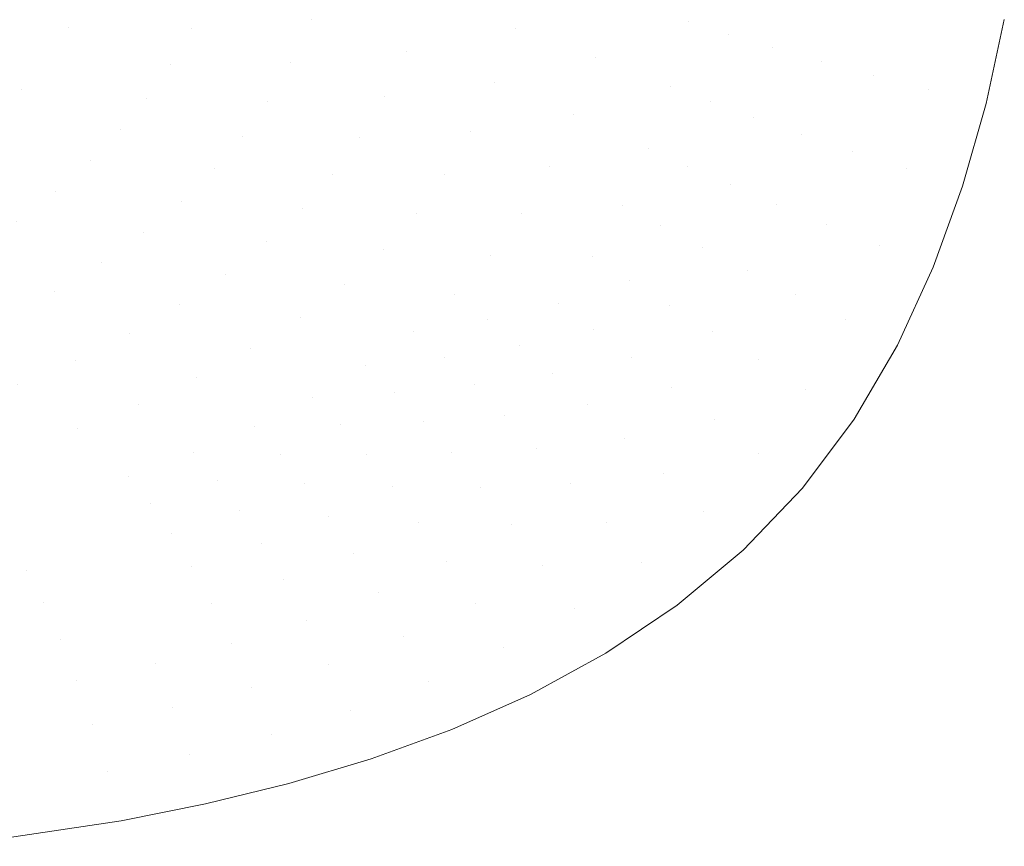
# Model space of a CAD drawing. Header units: centimetres. Extents: x -26.4 to 27.6, y -18.6 to 17.1.
# Tile 254 of 256: x 13.5 to 27.1, y -18.1 to -6.7. Entities that reach past the tile are written whole.
import ezdxf

# ---------------------------------------------------------------- set-up
doc = ezdxf.new("R2010")
doc.units = ezdxf.units.CM
doc.header["$LTSCALE"] = 2.54
doc.layers.add('Lucido design-1', color=7, linetype='Continuous')

# ---------------------------------------------------------------- blocks, each defined once
blk = doc.blocks.new('Gruppo-1')
at = {"color": 5, "linetype": 'Continuous', "lineweight": 9}
for points, invisible_edges in [([(13.179, -5.291, -259.836), (12.67, -6.222, -259.782), (14.129, -6.763, -259.008)], 11), ([(14.129, -6.763, -259.008), (14.676, -5.764, -259.084), (13.179, -5.291, -259.836)], 11), ([(15.846, -6.776, -258.17), (14.676, -5.764, -259.084), (14.129, -6.763, -259.008)], 11), ([(15.846, -6.776, -258.17), (16.127, -6.216, -258.215), (14.676, -5.764, -259.084)], 11), ([(21.699, -6.326, -253.739), (22.746, -6.673, -252.401), (22.947, -5.743, -252.426)], 11), ([(23.504, -5.889, -251.787), (22.947, -5.743, -252.426), (22.746, -6.673, -252.401)], 11), ([(16.127, -6.216, -258.215), (17.514, -6.656, -257.228), (17.782, -6.001, -257.274)], 11), ([(17.782, -6.001, -257.274), (17.514, -6.656, -257.228), (18.827, -7.089, -256.138)], 11), ([(18.827, -7.089, -256.138), (19.106, -6.391, -256.186), (17.782, -6.001, -257.274)], 11), ([(19.106, -6.391, -256.186), (20.335, -6.778, -254.994), (20.582, -5.986, -255.036)], 11), ([(21.699, -6.326, -253.739), (20.582, -5.986, -255.036), (20.335, -6.778, -254.994)], 11), ([(22.746, -6.673, -252.401), (23.301, -6.853, -251.766), (23.504, -5.889, -251.787)], 11), ([(24.117, -6.038, -251.208), (23.504, -5.889, -251.787), (23.301, -6.853, -251.766)], 11), ([(23.301, -6.853, -251.766), (23.909, -7.038, -251.192), (24.117, -6.038, -251.208)], 11), ([(24.796, -6.189, -250.72), (24.117, -6.038, -251.208), (23.909, -7.038, -251.192)], 11), ([(12.67, -6.222, -259.782), (12.078, -7.035, -259.721), (13.488, -7.622, -258.923)], 11), ([(13.488, -7.622, -258.923), (14.129, -6.763, -259.008), (12.67, -6.222, -259.782)], 11), ([(16.127, -6.216, -258.215), (15.846, -6.776, -258.17), (17.218, -7.252, -257.177)], 11), ([(17.218, -7.252, -257.177), (17.514, -6.656, -257.228), (16.127, -6.216, -258.215)], 11), ([(23.909, -7.038, -251.192), (24.58, -7.228, -250.709), (24.796, -6.189, -250.72)], 11), ([(25.533, -6.343, -250.34), (24.796, -6.189, -250.72), (24.58, -7.228, -250.709)], 11), ([(20.335, -6.778, -254.994), (19.106, -6.391, -256.186), (18.827, -7.089, -256.138)], 11), ([(20.335, -6.778, -254.994), (21.448, -7.171, -253.702), (21.699, -6.326, -253.739)], 11), ([(22.746, -6.673, -252.401), (21.699, -6.326, -253.739), (21.448, -7.171, -253.702)], 11), ([(24.58, -7.228, -250.709), (25.307, -7.421, -250.333), (25.533, -6.343, -250.34)], 11), ([(26.314, -6.496, -250.083), (25.533, -6.343, -250.34), (25.307, -7.421, -250.333)], 11), ([(25.307, -7.421, -250.333), (26.076, -7.618, -250.081), (26.314, -6.496, -250.083)], 11), ([(27.124, -6.65, -249.989), (26.314, -6.496, -250.083), (26.076, -7.618, -250.081)], 11), ([(17.514, -6.656, -257.228), (17.218, -7.252, -257.177), (18.516, -7.723, -256.085)], 11), ([(18.516, -7.723, -256.085), (18.827, -7.089, -256.138), (17.514, -6.656, -257.228)], 11), ([(21.448, -7.171, -253.702), (22.492, -7.578, -252.372), (22.746, -6.673, -252.401)], 11), ([(23.301, -6.853, -251.766), (22.746, -6.673, -252.401), (22.492, -7.578, -252.372)], 11), ([(26.076, -7.618, -250.081), (26.87, -7.815, -249.989), (27.124, -6.65, -249.989)], 9), ([(14.129, -6.763, -259.008), (13.488, -7.622, -258.923), (14.856, -8.178, -258.016)], 11), ([(14.856, -8.178, -258.016), (15.219, -7.739, -258.069), (14.129, -6.763, -259.008)], 11), ([(14.129, -6.763, -259.008), (15.545, -7.28, -258.121), (15.846, -6.776, -258.17)], 11), ([(15.219, -7.739, -258.069), (15.545, -7.28, -258.121), (14.129, -6.763, -259.008)], 11), ([(15.846, -6.776, -258.17), (15.545, -7.28, -258.121), (16.897, -7.784, -257.122)], 11), ([(16.897, -7.784, -257.122), (17.218, -7.252, -257.177), (15.846, -6.776, -258.17)], 11), ([(18.827, -7.089, -256.138), (20.047, -7.522, -254.946), (20.335, -6.778, -254.994)], 11), ([(21.448, -7.171, -253.702), (20.335, -6.778, -254.994), (20.047, -7.522, -254.946)], 11), ([(22.492, -7.578, -252.372), (23.042, -7.791, -251.743), (23.301, -6.853, -251.766)], 11), ([(23.909, -7.038, -251.192), (23.301, -6.853, -251.766), (23.042, -7.791, -251.743)], 11), ([(13.103, -8.037, -258.878), (13.488, -7.622, -258.923), (12.078, -7.035, -259.721)], 11), ([(18.827, -7.089, -256.138), (18.516, -7.723, -256.085), (19.721, -8.199, -254.895)], 11), ([(19.721, -8.199, -254.895), (20.047, -7.522, -254.946), (18.827, -7.089, -256.138)], 11), ([(23.042, -7.791, -251.743), (23.643, -8.013, -251.175), (23.909, -7.038, -251.192)], 11), ([(24.58, -7.228, -250.709), (23.909, -7.038, -251.192), (23.643, -8.013, -251.175)], 11), ([(20.047, -7.522, -254.946), (21.151, -7.968, -253.661), (21.448, -7.171, -253.702)], 11), ([(22.492, -7.578, -252.372), (21.448, -7.171, -253.702), (21.151, -7.968, -253.661)], 11), ([(23.643, -8.013, -251.175), (24.304, -8.242, -250.697), (24.58, -7.228, -250.709)], 11), ([(25.307, -7.421, -250.333), (24.58, -7.228, -250.709), (24.304, -8.242, -250.697)], 11), ([(15.545, -7.28, -258.121), (15.219, -7.739, -258.069), (16.55, -8.266, -257.064)], 11), ([(16.55, -8.266, -257.064), (16.897, -7.784, -257.122), (15.545, -7.28, -258.121)], 11), ([(17.218, -7.252, -257.177), (16.897, -7.784, -257.122), (18.176, -8.287, -256.028)], 11), ([(18.176, -8.287, -256.028), (18.516, -7.723, -256.085), (17.218, -7.252, -257.177)], 11), ([(24.304, -8.242, -250.697), (25.017, -8.478, -250.327), (25.307, -7.421, -250.333)], 11), ([(26.076, -7.618, -250.081), (25.307, -7.421, -250.333), (25.017, -8.478, -250.327)], 11), ([(13.488, -7.622, -258.923), (13.103, -8.037, -258.878), (14.436, -8.609, -257.96)], 11), ([(14.436, -8.609, -257.96), (14.856, -8.178, -258.016), (13.488, -7.622, -258.923)], 11), ([(21.151, -7.968, -253.661), (20.047, -7.522, -254.946), (19.721, -8.199, -254.895)], 11), ([(21.151, -7.968, -253.661), (22.184, -8.436, -252.341), (22.492, -7.578, -252.372)], 11), ([(23.042, -7.791, -251.743), (22.492, -7.578, -252.372), (22.184, -8.436, -252.341)], 11), ([(25.017, -8.478, -250.327), (25.769, -8.719, -250.079), (26.076, -7.618, -250.081)], 11), ([(26.87, -7.815, -249.989), (26.076, -7.618, -250.081), (25.769, -8.719, -250.079)], 11), ([(15.219, -7.739, -258.069), (14.856, -8.178, -258.016), (16.158, -8.721, -257.004)], 11), ([(16.158, -8.721, -257.004), (16.55, -8.266, -257.064), (15.219, -7.739, -258.069)], 11), ([(16.897, -7.784, -257.122), (16.55, -8.266, -257.064), (17.804, -8.795, -255.968)], 11), ([(17.804, -8.795, -255.968), (18.176, -8.287, -256.028), (16.897, -7.784, -257.122)], 11), ([(18.516, -7.723, -256.085), (18.176, -8.287, -256.028), (19.36, -8.802, -254.841)], 11), ([(19.36, -8.802, -254.841), (19.721, -8.199, -254.895), (18.516, -7.723, -256.085)], 11), ([(22.184, -8.436, -252.341), (22.727, -8.685, -251.718), (23.042, -7.791, -251.743)], 11), ([(23.643, -8.013, -251.175), (23.042, -7.791, -251.743), (22.727, -8.685, -251.718)], 11), ([(25.769, -8.719, -250.079), (26.544, -8.962, -249.989), (26.87, -7.815, -249.989)], 9), ([(13.103, -8.037, -258.878), (12.664, -8.446, -258.832), (13.955, -9.034, -257.903)], 11), ([(13.955, -9.034, -257.903), (14.436, -8.609, -257.96), (13.103, -8.037, -258.878)], 11), ([(19.721, -8.199, -254.895), (20.81, -8.695, -253.617), (21.151, -7.968, -253.661)], 11), ([(22.184, -8.436, -252.341), (21.151, -7.968, -253.661), (20.81, -8.695, -253.617)], 11), ([(22.727, -8.685, -251.718), (23.317, -8.945, -251.156), (23.643, -8.013, -251.175)], 11), ([(24.304, -8.242, -250.697), (23.643, -8.013, -251.175), (23.317, -8.945, -251.156)], 11), ([(14.856, -8.178, -258.016), (14.436, -8.609, -257.96), (15.703, -9.168, -256.942)], 11), ([(15.703, -9.168, -256.942), (16.158, -8.721, -257.004), (14.856, -8.178, -258.016)], 11), ([(16.55, -8.266, -257.064), (16.158, -8.721, -257.004), (17.381, -9.271, -255.905)], 11), ([(17.381, -9.271, -255.905), (17.804, -8.795, -255.968), (16.55, -8.266, -257.064)], 11), ([(18.176, -8.287, -256.028), (17.804, -8.795, -255.968), (18.96, -9.342, -254.784)], 11), ([(18.96, -9.342, -254.784), (19.36, -8.802, -254.841), (18.176, -8.287, -256.028)], 11), ([(19.721, -8.199, -254.895), (19.36, -8.802, -254.841), (20.427, -9.347, -253.57)], 11), ([(20.427, -9.347, -253.57), (20.81, -8.695, -253.617), (19.721, -8.199, -254.895)], 11), ([(23.317, -8.945, -251.156), (23.964, -9.217, -250.684), (24.304, -8.242, -250.697)], 11), ([(25.017, -8.478, -250.327), (24.304, -8.242, -250.697), (23.964, -9.217, -250.684)], 11), ([(13.414, -9.445, -257.845), (13.955, -9.034, -257.903), (12.664, -8.446, -258.832)], 11), ([(20.81, -8.695, -253.617), (21.826, -9.227, -252.309), (22.184, -8.436, -252.341)], 11), ([(22.727, -8.685, -251.718), (22.184, -8.436, -252.341), (21.826, -9.227, -252.309)], 11), ([(14.436, -8.609, -257.96), (13.955, -9.034, -257.903), (15.179, -9.605, -256.878)], 11), ([(15.179, -9.605, -256.878), (15.703, -9.168, -256.942), (14.436, -8.609, -257.96)], 11), ([(23.964, -9.217, -250.684), (24.658, -9.499, -250.32), (25.017, -8.478, -250.327)], 11), ([(25.769, -8.719, -250.079), (25.017, -8.478, -250.327), (24.658, -9.499, -250.32)], 11), ([(16.158, -8.721, -257.004), (15.703, -9.168, -256.942), (16.889, -9.732, -255.841)], 11), ([(16.889, -9.732, -255.841), (17.381, -9.271, -255.905), (16.158, -8.721, -257.004)], 11), ([(21.826, -9.227, -252.309), (20.81, -8.695, -253.617), (20.427, -9.347, -253.57)], 11), ([(21.826, -9.227, -252.309), (22.356, -9.513, -251.691), (22.727, -8.685, -251.718)], 11), ([(23.317, -8.945, -251.156), (22.727, -8.685, -251.718), (22.356, -9.513, -251.691)], 11), ([(24.658, -9.499, -250.32), (25.388, -9.789, -250.076), (25.769, -8.719, -250.079)], 11), ([(25.769, -8.719, -250.079), (25.388, -9.789, -250.076), (26.138, -10.084, -249.989)], 11), ([(26.138, -10.084, -249.989), (26.544, -8.962, -249.989), (25.769, -8.719, -250.079)], 10), ([(17.804, -8.795, -255.968), (17.381, -9.271, -255.905), (18.502, -9.843, -254.724)], 11), ([(18.502, -9.843, -254.724), (18.96, -9.342, -254.784), (17.804, -8.795, -255.968)], 11), ([(19.36, -8.802, -254.841), (18.96, -9.342, -254.784), (19.995, -9.93, -253.52)], 11), ([(19.995, -9.93, -253.52), (20.427, -9.347, -253.57), (19.36, -8.802, -254.841)], 11), ([(22.356, -9.513, -251.691), (22.93, -9.816, -251.136), (23.317, -8.945, -251.156)], 11), ([(23.964, -9.217, -250.684), (23.317, -8.945, -251.156), (22.93, -9.816, -251.136)], 11), ([(13.955, -9.034, -257.903), (13.414, -9.445, -257.845), (14.589, -10.026, -256.813)], 11), ([(14.589, -10.026, -256.813), (15.179, -9.605, -256.878), (13.955, -9.034, -257.903)], 11), ([(15.703, -9.168, -256.942), (15.179, -9.605, -256.878), (16.321, -10.181, -255.774)], 11), ([(16.321, -10.181, -255.774), (16.889, -9.732, -255.841), (15.703, -9.168, -256.942)], 11), ([(17.381, -9.271, -255.905), (16.889, -9.732, -255.841), (17.969, -10.324, -254.662)], 11), ([(17.969, -10.324, -254.662), (18.502, -9.843, -254.724), (17.381, -9.271, -255.905)], 11), ([(20.427, -9.347, -253.57), (21.414, -9.942, -252.274), (21.826, -9.227, -252.309)], 11), ([(22.356, -9.513, -251.691), (21.826, -9.227, -252.309), (21.414, -9.942, -252.274)], 11), ([(22.93, -9.816, -251.136), (23.555, -10.135, -250.671), (23.964, -9.217, -250.684)], 11), ([(24.658, -9.499, -250.32), (23.964, -9.217, -250.684), (23.555, -10.135, -250.671)], 11), ([(18.96, -9.342, -254.784), (18.502, -9.843, -254.724), (19.498, -10.468, -253.469)], 11), ([(19.498, -10.468, -253.469), (19.995, -9.93, -253.52), (18.96, -9.342, -254.784)], 11), ([(21.414, -9.942, -252.274), (20.427, -9.347, -253.57), (19.995, -9.93, -253.52)], 11), ([(13.414, -9.445, -257.845), (12.82, -9.837, -257.787), (13.942, -10.424, -256.747)], 11), ([(13.942, -10.424, -256.747), (14.589, -10.026, -256.813), (13.414, -9.445, -257.845)], 11), ([(21.414, -9.942, -252.274), (21.925, -10.267, -251.663), (22.356, -9.513, -251.691)], 11), ([(22.93, -9.816, -251.136), (22.356, -9.513, -251.691), (21.925, -10.267, -251.663)], 11), ([(23.555, -10.135, -250.671), (24.224, -10.468, -250.312), (24.658, -9.499, -250.32)], 11), ([(24.658, -9.499, -250.32), (24.224, -10.468, -250.312), (24.924, -10.813, -250.073)], 11), ([(24.924, -10.813, -250.073), (25.388, -9.789, -250.076), (24.658, -9.499, -250.32)], 11), ([(15.179, -9.605, -256.878), (14.589, -10.026, -256.813), (15.682, -10.609, -255.707)], 11), ([(15.682, -10.609, -255.707), (16.321, -10.181, -255.774), (15.179, -9.605, -256.878)], 11), ([(13.245, -10.794, -256.682), (13.942, -10.424, -256.747), (12.82, -9.837, -257.787)], 11), ([(16.889, -9.732, -255.841), (16.321, -10.181, -255.774), (17.356, -10.784, -254.598)], 11), ([(17.356, -10.784, -254.598), (17.969, -10.324, -254.662), (16.889, -9.732, -255.841)], 11), ([(21.925, -10.267, -251.663), (22.476, -10.613, -251.115), (22.93, -9.816, -251.136)], 11), ([(23.555, -10.135, -250.671), (22.93, -9.816, -251.136), (22.476, -10.613, -251.115)], 11), ([(25.388, -9.789, -250.076), (24.924, -10.813, -250.073), (25.64, -11.168, -249.989)], 11), ([(25.64, -11.168, -249.989), (26.138, -10.084, -249.989), (25.388, -9.789, -250.076)], 10), ([(18.502, -9.843, -254.724), (17.969, -10.324, -254.662), (18.921, -10.974, -253.416)], 11), ([(18.921, -10.974, -253.416), (19.498, -10.468, -253.469), (18.502, -9.843, -254.724)], 11), ([(19.995, -9.93, -253.52), (19.498, -10.468, -253.469), (19.954, -10.808, -252.829)], 11), ([(19.954, -10.808, -252.829), (20.943, -10.585, -252.237), (19.995, -9.93, -253.52)], 11), ([(19.995, -9.93, -253.52), (20.943, -10.585, -252.237), (21.414, -9.942, -252.274)], 11), ([(21.925, -10.267, -251.663), (21.414, -9.942, -252.274), (20.943, -10.585, -252.237)], 11), ([(14.589, -10.026, -256.813), (13.942, -10.424, -256.747), (14.981, -11.01, -255.639)], 11), ([(14.981, -11.01, -255.639), (15.682, -10.609, -255.707), (14.589, -10.026, -256.813)], 11), ([(16.321, -10.181, -255.774), (15.682, -10.609, -255.707), (16.668, -11.219, -254.534)], 11), ([(16.668, -11.219, -254.534), (17.356, -10.784, -254.598), (16.321, -10.181, -255.774)], 11), ([(22.476, -10.613, -251.115), (23.071, -10.983, -250.657), (23.555, -10.135, -250.671)], 11), ([(23.555, -10.135, -250.671), (23.071, -10.983, -250.657), (23.706, -11.372, -250.304)], 11), ([(23.706, -11.372, -250.304), (24.224, -10.468, -250.312), (23.555, -10.135, -250.671)], 11), ([(17.969, -10.324, -254.662), (17.356, -10.784, -254.598), (18.26, -11.452, -253.362)], 11), ([(18.26, -11.452, -253.362), (18.921, -10.974, -253.416), (17.969, -10.324, -254.662)], 11), ([(20.943, -10.585, -252.237), (21.429, -10.947, -251.634), (21.925, -10.267, -251.663)], 11), ([(22.476, -10.613, -251.115), (21.925, -10.267, -251.663), (21.429, -10.947, -251.634)], 11), ([(13.942, -10.424, -256.747), (13.245, -10.794, -256.682), (14.228, -11.379, -255.572)], 11), ([(14.228, -11.379, -255.572), (14.981, -11.01, -255.639), (13.942, -10.424, -256.747)], 11), ([(19.498, -10.468, -253.469), (18.921, -10.974, -253.416), (19.352, -11.332, -252.782)], 11), ([(19.352, -11.332, -252.782), (19.954, -10.808, -252.829), (19.498, -10.468, -253.469)], 11), ([(24.224, -10.468, -250.312), (23.706, -11.372, -250.304), (24.366, -11.777, -250.071)], 11), ([(24.366, -11.777, -250.071), (24.924, -10.813, -250.073), (24.224, -10.468, -250.312)], 11), ([(15.682, -10.609, -255.707), (14.981, -11.01, -255.639), (15.916, -11.621, -254.469)], 11), ([(15.916, -11.621, -254.469), (16.668, -11.219, -254.534), (15.682, -10.609, -255.707)], 11), ([(19.954, -10.808, -252.829), (20.399, -11.172, -252.199), (20.943, -10.585, -252.237)], 11), ([(20.943, -10.585, -252.237), (20.399, -11.172, -252.199), (20.854, -11.567, -251.604)], 11), ([(20.854, -11.567, -251.604), (21.429, -10.947, -251.634), (20.943, -10.585, -252.237)], 11), ([(21.429, -10.947, -251.634), (21.948, -11.337, -251.094), (22.476, -10.613, -251.115)], 11), ([(22.476, -10.613, -251.115), (21.948, -11.337, -251.094), (22.506, -11.756, -250.642)], 11), ([(22.506, -11.756, -250.642), (23.071, -10.983, -250.657), (22.476, -10.613, -251.115)], 11), ([(13.429, -11.717, -255.505), (14.228, -11.379, -255.572), (13.245, -10.794, -256.682)], 11), ([(17.356, -10.784, -254.598), (16.668, -11.219, -254.534), (17.523, -11.895, -253.307)], 11), ([(17.523, -11.895, -253.307), (18.26, -11.452, -253.362), (17.356, -10.784, -254.598)], 11), ([(19.954, -10.808, -252.829), (19.352, -11.332, -252.782), (19.77, -11.717, -252.16)], 11), ([(19.77, -11.717, -252.16), (20.399, -11.172, -252.199), (19.954, -10.808, -252.829)], 11), ([(24.924, -10.813, -250.073), (24.366, -11.777, -250.071), (25.038, -12.196, -249.989)], 11), ([(25.038, -12.196, -249.989), (25.64, -11.168, -249.989), (24.924, -10.813, -250.073)], 10), ([(14.981, -11.01, -255.639), (14.228, -11.379, -255.572), (15.109, -11.987, -254.404)], 11), ([(15.109, -11.987, -254.404), (15.916, -11.621, -254.469), (14.981, -11.01, -255.639)], 11), ([(18.921, -10.974, -253.416), (18.26, -11.452, -253.362), (18.666, -11.821, -252.735)], 11), ([(18.666, -11.821, -252.735), (19.352, -11.332, -252.782), (18.921, -10.974, -253.416)], 11), ([(21.429, -10.947, -251.634), (20.854, -11.567, -251.604), (21.337, -11.995, -251.071)], 11), ([(21.337, -11.995, -251.071), (21.948, -11.337, -251.094), (21.429, -10.947, -251.634)], 11), ([(23.071, -10.983, -250.657), (22.506, -11.756, -250.642), (23.096, -12.2, -250.296)], 11), ([(23.096, -12.2, -250.296), (23.706, -11.372, -250.304), (23.071, -10.983, -250.657)], 11), ([(20.399, -11.172, -252.199), (19.77, -11.717, -252.16), (20.193, -12.137, -251.573)], 11), ([(20.193, -12.137, -251.573), (20.854, -11.567, -251.604), (20.399, -11.172, -252.199)], 11), ([(16.668, -11.219, -254.534), (15.916, -11.621, -254.469), (16.722, -12.3, -253.251)], 11), ([(16.722, -12.3, -253.251), (17.523, -11.895, -253.307), (16.668, -11.219, -254.534)], 11), ([(19.352, -11.332, -252.782), (18.666, -11.821, -252.735), (19.056, -12.221, -252.12)], 11), ([(19.056, -12.221, -252.12), (19.77, -11.717, -252.16), (19.352, -11.332, -252.782)], 11), ([(21.948, -11.337, -251.094), (21.337, -11.995, -251.071), (21.852, -12.457, -250.627)], 11), ([(21.852, -12.457, -250.627), (22.506, -11.756, -250.642), (21.948, -11.337, -251.094)], 11), ([(14.228, -11.379, -255.572), (13.429, -11.717, -255.505), (14.255, -12.317, -254.34)], 11), ([(14.255, -12.317, -254.34), (15.109, -11.987, -254.404), (14.228, -11.379, -255.572)], 11), ([(18.26, -11.452, -253.362), (17.523, -11.895, -253.307), (17.904, -12.271, -252.686)], 11), ([(17.904, -12.271, -252.686), (18.666, -11.821, -252.735), (18.26, -11.452, -253.362)], 11), ([(23.706, -11.372, -250.304), (23.096, -12.2, -250.296), (23.706, -12.666, -250.068)], 11), ([(23.706, -12.666, -250.068), (24.366, -11.777, -250.071), (23.706, -11.372, -250.304)], 11), ([(20.854, -11.567, -251.604), (20.193, -12.137, -251.573), (20.637, -12.595, -251.048)], 11), ([(20.637, -12.595, -251.048), (21.337, -11.995, -251.071), (20.854, -11.567, -251.604)], 11), ([(12.428, -12.876, -254.215), (14.255, -12.317, -254.34), (13.429, -11.717, -255.505)], 11), ([(15.916, -11.621, -254.469), (15.109, -11.987, -254.404), (15.866, -12.663, -253.196)], 11), ([(15.866, -12.663, -253.196), (16.722, -12.3, -253.251), (15.916, -11.621, -254.469)], 11), ([(19.77, -11.717, -252.16), (19.056, -12.221, -252.12), (19.447, -12.658, -251.541)], 11), ([(19.447, -12.658, -251.541), (20.193, -12.137, -251.573), (19.77, -11.717, -252.16)], 11), ([(18.666, -11.821, -252.735), (17.904, -12.271, -252.686), (18.266, -12.68, -252.08)], 11), ([(18.266, -12.68, -252.08), (19.056, -12.221, -252.12), (18.666, -11.821, -252.735)], 11), ([(22.506, -11.756, -250.642), (21.852, -12.457, -250.627), (22.392, -12.95, -250.287)], 11), ([(22.392, -12.95, -250.287), (23.096, -12.2, -250.296), (22.506, -11.756, -250.642)], 11), ([(24.366, -11.777, -250.071), (23.706, -12.666, -250.068), (24.323, -13.15, -249.989)], 11), ([(24.323, -13.15, -249.989), (25.038, -12.196, -249.989), (24.366, -11.777, -250.071)], 10), ([(15.109, -11.987, -254.404), (14.255, -12.317, -254.34), (14.962, -12.986, -253.141)], 11), ([(14.962, -12.986, -253.141), (15.866, -12.663, -253.196), (15.109, -11.987, -254.404)], 11), ([(17.523, -11.895, -253.307), (16.722, -12.3, -253.251), (17.078, -12.678, -252.638)], 11), ([(17.078, -12.678, -252.638), (17.904, -12.271, -252.686), (17.523, -11.895, -253.307)], 11), ([(21.337, -11.995, -251.071), (20.637, -12.595, -251.048), (21.107, -13.092, -250.611)], 11), ([(21.107, -13.092, -250.611), (21.852, -12.457, -250.627), (21.337, -11.995, -251.071)], 11), ([(20.193, -12.137, -251.573), (19.447, -12.658, -251.541), (19.854, -13.138, -251.024)], 11), ([(19.854, -13.138, -251.024), (20.637, -12.595, -251.048), (20.193, -12.137, -251.573)], 11), ([(17.904, -12.271, -252.686), (17.078, -12.678, -252.638), (17.414, -13.091, -252.039)], 11), ([(17.414, -13.091, -252.039), (18.266, -12.68, -252.08), (17.904, -12.271, -252.686)], 11), ([(19.056, -12.221, -252.12), (18.266, -12.68, -252.08), (18.627, -13.129, -251.509)], 11), ([(18.627, -13.129, -251.509), (19.447, -12.658, -251.541), (19.056, -12.221, -252.12)], 11), ([(23.096, -12.2, -250.296), (22.392, -12.95, -250.287), (22.946, -13.47, -250.065)], 11), ([(22.946, -13.47, -250.065), (23.706, -12.666, -250.068), (23.096, -12.2, -250.296)], 11), ([(14.255, -12.317, -254.34), (12.428, -12.876, -254.215), (13.039, -13.522, -253.034)], 11), ([(13.039, -13.522, -253.034), (14.962, -12.986, -253.141), (14.255, -12.317, -254.34)], 11), ([(16.722, -12.3, -253.251), (15.866, -12.663, -253.196), (16.197, -13.041, -252.589)], 11), ([(16.197, -13.041, -252.589), (17.078, -12.678, -252.638), (16.722, -12.3, -253.251)], 11), ([(21.852, -12.457, -250.627), (21.107, -13.092, -250.611), (21.596, -13.624, -250.279)], 11), ([(21.596, -13.624, -250.279), (22.392, -12.95, -250.287), (21.852, -12.457, -250.627)], 11), ([(15.866, -12.663, -253.196), (14.962, -12.986, -253.141), (15.271, -13.361, -252.541)], 11), ([(15.271, -13.361, -252.541), (16.197, -13.041, -252.589), (15.866, -12.663, -253.196)], 11), ([(17.078, -12.678, -252.638), (16.197, -13.041, -252.589), (16.509, -13.455, -251.999)], 11), ([(16.509, -13.455, -251.999), (17.414, -13.091, -252.039), (17.078, -12.678, -252.638)], 11), ([(18.266, -12.68, -252.08), (17.414, -13.091, -252.039), (17.746, -13.547, -251.477)], 11), ([(17.746, -13.547, -251.477), (18.627, -13.129, -251.509), (18.266, -12.68, -252.08)], 11), ([(19.447, -12.658, -251.541), (18.627, -13.129, -251.509), (18.999, -13.623, -251)], 11), ([(18.999, -13.623, -251), (19.854, -13.138, -251.024), (19.447, -12.658, -251.541)], 11), ([(20.637, -12.595, -251.048), (19.854, -13.138, -251.024), (20.281, -13.661, -250.596)], 11), ([(20.281, -13.661, -250.596), (21.107, -13.092, -250.611), (20.637, -12.595, -251.048)], 11), ([(23.706, -12.666, -250.068), (22.946, -13.47, -250.065), (23.5, -14.013, -249.989)], 11), ([(23.5, -14.013, -249.989), (24.323, -13.15, -249.989), (23.706, -12.666, -250.068)], 10), ([(22.392, -12.95, -250.287), (21.596, -13.624, -250.279), (22.092, -14.187, -250.062)], 11), ([(22.092, -14.187, -250.062), (22.946, -13.47, -250.065), (22.392, -12.95, -250.287)], 11), ([(14.962, -12.986, -253.141), (13.039, -13.522, -253.034), (13.304, -13.886, -252.447)], 11), ([(13.304, -13.886, -252.447), (15.271, -13.361, -252.541), (14.962, -12.986, -253.141)], 11), ([(16.197, -13.041, -252.589), (15.271, -13.361, -252.541), (15.56, -13.774, -251.958)], 11), ([(15.56, -13.774, -251.958), (16.509, -13.455, -251.999), (16.197, -13.041, -252.589)], 11), ([(17.414, -13.091, -252.039), (16.509, -13.455, -251.999), (16.814, -13.914, -251.444)], 11), ([(16.814, -13.914, -251.444), (17.746, -13.547, -251.477), (17.414, -13.091, -252.039)], 11), ([(21.107, -13.092, -250.611), (20.281, -13.661, -250.596), (20.72, -14.222, -250.27)], 11), ([(20.72, -14.222, -250.27), (21.596, -13.624, -250.279), (21.107, -13.092, -250.611)], 11), ([(18.627, -13.129, -251.509), (17.746, -13.547, -251.477), (18.085, -14.051, -250.976)], 11), ([(18.085, -14.051, -250.976), (18.999, -13.623, -251), (18.627, -13.129, -251.509)], 11), ([(19.854, -13.138, -251.024), (18.999, -13.623, -251), (19.385, -14.165, -250.58)], 11), ([(19.385, -14.165, -250.58), (20.281, -13.661, -250.596), (19.854, -13.138, -251.024)], 11), ([(15.271, -13.361, -252.541), (13.304, -13.886, -252.447), (13.551, -14.29, -251.879)], 11), ([(13.551, -14.29, -251.879), (15.56, -13.774, -251.958), (15.271, -13.361, -252.541)], 11), ([(16.509, -13.455, -251.999), (15.56, -13.774, -251.958), (15.84, -14.232, -251.412)], 11), ([(15.84, -14.232, -251.412), (16.814, -13.914, -251.444), (16.509, -13.455, -251.999)], 11), ([(22.946, -13.47, -250.065), (22.092, -14.187, -250.062), (22.583, -14.776, -249.989)], 11), ([(22.583, -14.776, -249.989), (23.5, -14.013, -249.989), (22.946, -13.47, -250.065)], 10), ([(17.746, -13.547, -251.477), (16.814, -13.914, -251.444), (17.122, -14.424, -250.952)], 11), ([(17.122, -14.424, -250.952), (18.085, -14.051, -250.976), (17.746, -13.547, -251.477)], 11), ([(18.999, -13.623, -251), (18.085, -14.051, -250.976), (18.433, -14.605, -250.563)], 11), ([(18.433, -14.605, -250.563), (19.385, -14.165, -250.58), (18.999, -13.623, -251)], 11), ([(20.281, -13.661, -250.596), (19.385, -14.165, -250.58), (19.778, -14.747, -250.261)], 11), ([(19.778, -14.747, -250.261), (20.72, -14.222, -250.27), (20.281, -13.661, -250.596)], 11), ([(21.596, -13.624, -250.279), (20.72, -14.222, -250.27), (21.161, -14.817, -250.058)], 11), ([(21.161, -14.817, -250.058), (22.092, -14.187, -250.062), (21.596, -13.624, -250.279)], 11), ([(15.56, -13.774, -251.958), (13.551, -14.29, -251.879), (13.787, -14.743, -251.349)], 11), ([(13.787, -14.743, -251.349), (15.84, -14.232, -251.412), (15.56, -13.774, -251.958)], 11), ([(11.442, -14.677, -251.805), (13.551, -14.29, -251.879), (13.304, -13.886, -252.447)], 11), ([(16.814, -13.914, -251.444), (15.84, -14.232, -251.412), (16.12, -14.745, -250.929)], 11), ([(16.12, -14.745, -250.929), (17.122, -14.424, -250.952), (16.814, -13.914, -251.444)], 11), ([(18.085, -14.051, -250.976), (17.122, -14.424, -250.952), (17.436, -14.985, -250.547)], 11), ([(17.436, -14.985, -250.547), (18.433, -14.605, -250.563), (18.085, -14.051, -250.976)], 11), ([(19.385, -14.165, -250.58), (18.433, -14.605, -250.563), (18.784, -15.202, -250.252)], 11), ([(18.784, -15.202, -250.252), (19.778, -14.747, -250.261), (19.385, -14.165, -250.58)], 11), ([(22.092, -14.187, -250.062), (21.161, -14.817, -250.058), (21.593, -15.44, -249.989)], 11), ([(21.593, -15.44, -249.989), (22.583, -14.776, -249.989), (22.092, -14.187, -250.062)], 10), ([(13.551, -14.29, -251.879), (11.442, -14.677, -251.805), (11.64, -15.121, -251.29)], 11), ([(11.64, -15.121, -251.29), (13.787, -14.743, -251.349), (13.551, -14.29, -251.879)], 11), ([(15.84, -14.232, -251.412), (13.787, -14.743, -251.349), (14.019, -15.253, -250.882)], 11), ([(14.019, -15.253, -250.882), (16.12, -14.745, -250.929), (15.84, -14.232, -251.412)], 11), ([(20.72, -14.222, -250.27), (19.778, -14.747, -250.261), (20.169, -15.364, -250.055)], 11), ([(20.169, -15.364, -250.055), (21.161, -14.817, -250.058), (20.72, -14.222, -250.27)], 11), ([(17.122, -14.424, -250.952), (16.12, -14.745, -250.929), (16.402, -15.31, -250.531)], 11), ([(16.402, -15.31, -250.531), (17.436, -14.985, -250.547), (17.122, -14.424, -250.952)], 11), ([(18.433, -14.605, -250.563), (17.436, -14.985, -250.547), (17.749, -15.591, -250.243)], 11), ([(17.749, -15.591, -250.243), (18.784, -15.202, -250.252), (18.433, -14.605, -250.563)], 11), ([(13.787, -14.743, -251.349), (11.64, -15.121, -251.29), (11.832, -15.624, -250.838)], 11), ([(11.832, -15.624, -250.838), (14.019, -15.253, -250.882), (13.787, -14.743, -251.349)], 11), ([(15.337, -15.586, -250.516), (16.12, -14.745, -250.929), (14.019, -15.253, -250.882)], 11), ([(15.337, -15.586, -250.516), (16.402, -15.31, -250.531), (16.12, -14.745, -250.929)], 11), ([(19.778, -14.747, -250.261), (18.784, -15.202, -250.252), (19.129, -15.834, -250.052)], 11), ([(19.129, -15.834, -250.052), (20.169, -15.364, -250.055), (19.778, -14.747, -250.261)], 11), ([(21.161, -14.817, -250.058), (20.169, -15.364, -250.055), (20.546, -16.011, -249.989)], 11), ([(20.546, -16.011, -249.989), (21.593, -15.44, -249.989), (21.161, -14.817, -250.058)], 10), ([(17.436, -14.985, -250.547), (16.402, -15.31, -250.531), (16.68, -15.921, -250.234)], 11), ([(16.68, -15.921, -250.234), (17.749, -15.591, -250.243), (17.436, -14.985, -250.547)], 11), ([(14.019, -15.253, -250.882), (11.832, -15.624, -250.838), (12.019, -16.186, -250.471)], 11), ([(12.019, -16.186, -250.471), (14.248, -15.82, -250.5), (14.019, -15.253, -250.882)], 11), ([(14.019, -15.253, -250.882), (14.248, -15.82, -250.5), (15.337, -15.586, -250.516)], 11), ([(18.784, -15.202, -250.252), (17.749, -15.591, -250.243), (18.052, -16.234, -250.049)], 11), ([(18.052, -16.234, -250.049), (19.129, -15.834, -250.052), (18.784, -15.202, -250.252)], 11), ([(16.402, -15.31, -250.531), (15.337, -15.586, -250.516), (15.586, -16.2, -250.225)], 11), ([(15.586, -16.2, -250.225), (16.68, -15.921, -250.234), (16.402, -15.31, -250.531)], 11), ([(20.169, -15.364, -250.055), (19.129, -15.834, -250.052), (19.457, -16.497, -249.989)], 11), ([(19.457, -16.497, -249.989), (20.546, -16.011, -249.989), (20.169, -15.364, -250.055)], 10), ([(15.337, -15.586, -250.516), (14.248, -15.82, -250.5), (14.47, -16.434, -250.217)], 11), ([(14.47, -16.434, -250.217), (15.586, -16.2, -250.225), (15.337, -15.586, -250.516)], 11), ([(17.749, -15.591, -250.243), (16.68, -15.921, -250.234), (16.947, -16.57, -250.046)], 11), ([(16.947, -16.57, -250.046), (18.052, -16.234, -250.049), (17.749, -15.591, -250.243)], 11), ([(14.248, -15.82, -250.5), (12.019, -16.186, -250.471), (12.197, -16.797, -250.2)], 11), ([(12.197, -16.797, -250.2), (14.47, -16.434, -250.217), (14.248, -15.82, -250.5)], 11), ([(19.129, -15.834, -250.052), (18.052, -16.234, -250.049), (18.336, -16.907, -249.989)], 11), ([(18.336, -16.907, -249.989), (19.457, -16.497, -249.989), (19.129, -15.834, -250.052)], 10), ([(16.68, -15.921, -250.234), (15.586, -16.2, -250.225), (15.821, -16.851, -250.043)], 11), ([(15.821, -16.851, -250.043), (16.947, -16.57, -250.046), (16.68, -15.921, -250.234)], 11), ([(15.586, -16.2, -250.225), (14.47, -16.434, -250.217), (14.678, -17.085, -250.04)], 11), ([(14.678, -17.085, -250.04), (15.821, -16.851, -250.043), (15.586, -16.2, -250.225)], 11), ([(18.052, -16.234, -250.049), (16.947, -16.57, -250.046), (17.194, -17.248, -249.989)], 11), ([(17.194, -17.248, -249.989), (18.336, -16.907, -249.989), (18.052, -16.234, -250.049)], 10), ([(14.47, -16.434, -250.217), (12.197, -16.797, -250.2), (12.361, -17.445, -250.034)], 11), ([(12.361, -17.445, -250.034), (14.678, -17.085, -250.04), (14.47, -16.434, -250.217)], 11), ([(16.947, -16.57, -250.046), (15.821, -16.851, -250.043), (16.035, -17.531, -249.989)], 11), ([(16.035, -17.531, -249.989), (17.194, -17.248, -249.989), (16.947, -16.57, -250.046)], 10), ([(15.821, -16.851, -250.043), (14.678, -17.085, -250.04), (14.865, -17.765, -249.989)], 11), ([(14.865, -17.765, -249.989), (16.035, -17.531, -249.989), (15.821, -16.851, -250.043)], 10), ([(14.678, -17.085, -250.04), (12.361, -17.445, -250.034), (12.506, -18.119, -249.989)], 11), ([(12.506, -18.119, -249.989), (14.865, -17.765, -249.989), (14.678, -17.085, -250.04)], 10)]:
    blk.add_3dface(points, dxfattribs=dict(at, invisible_edges=invisible_edges))
blk = doc.blocks.new('Gruppo-2-1')
at = {"color": 5}
blk.add_blockref('Gruppo-1', (0, 0), dxfattribs=at)

msp = doc.modelspace()

# ---------------------------------------------------------------- block references
at = {"layer": 'Lucido design-1', "color": 7}
msp.add_blockref('Gruppo-2-1', (0, 0), dxfattribs=at)

doc.saveas('drawing.dxf')
